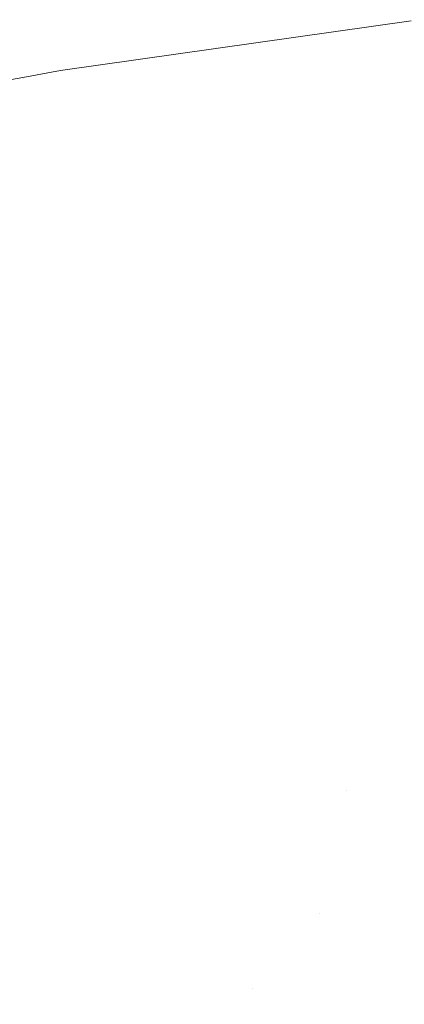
# Model space of a CAD drawing. Header units: centimetres. Extents: x -62 to 63, y 4 to 6.
# Tile 116 of 256: x -61.9367 to -61.9234, y 5.9613 to 5.9954. Entities that reach past the tile are written whole.
import ezdxf

# ---------------------------------------------------------------- set-up
doc = ezdxf.new("R2010")
doc.units = ezdxf.units.CM
doc.header["$LTSCALE"] = 2.54
doc.layers.add('Lucido design-1', color=7, linetype='Continuous')

# ---------------------------------------------------------------- blocks, each defined once
blk = doc.blocks.new('Gruppo-4-1')
at = {"color": 7, "linetype": 'Continuous', "lineweight": 9}
for points, invisible_edges in [([(-61.929906, 5.994427, -2276.319046), (-61.923131, 5.995399, -2276.319046), (-61.923153, 5.995356, -2276.32217), (-61.935307, 5.993634, -2276.32217)], 11), ([(-61.935307, 5.993634, -2276.92217), (-61.923153, 5.995356, -2276.92217), (-61.923131, 5.995399, -2276.925294), (-61.929906, 5.994427, -2276.925294)], 14), ([(-61.923153, 5.995356, -2276.92217), (-61.935307, 5.993634, -2276.92217), (-61.935307, 5.993634, -2276.32217), (-61.923153, 5.995356, -2276.32217)], 10), ([(-61.929791, 5.994289, -2276.315926), (-61.923026, 5.99526, -2276.315926), (-61.923131, 5.995399, -2276.319046), (-61.929906, 5.994427, -2276.319046)], 15), ([(-61.929906, 5.994427, -2276.925294), (-61.923131, 5.995399, -2276.925294), (-61.923026, 5.99526, -2276.928414), (-61.929791, 5.994289, -2276.928414)], 15), ([(-61.9296, 5.99406, -2276.312816), (-61.922852, 5.995028, -2276.312816), (-61.923026, 5.99526, -2276.315926), (-61.929791, 5.994289, -2276.315926)], 15), ([(-61.929791, 5.994289, -2276.928414), (-61.923026, 5.99526, -2276.928414), (-61.922852, 5.995028, -2276.931524), (-61.9296, 5.99406, -2276.931524)], 15), ([(-61.929334, 5.99374, -2276.309719), (-61.922608, 5.994704, -2276.309719), (-61.922852, 5.995028, -2276.312816), (-61.9296, 5.99406, -2276.312816)], 15), ([(-61.9296, 5.99406, -2276.931524), (-61.922852, 5.995028, -2276.931524), (-61.922608, 5.994704, -2276.934621), (-61.929334, 5.99374, -2276.934621)], 15), ([(-61.928992, 5.99333, -2276.30664), (-61.922296, 5.99429, -2276.30664), (-61.922608, 5.994704, -2276.309719), (-61.929334, 5.99374, -2276.309719)], 15), ([(-61.929334, 5.99374, -2276.934621), (-61.922608, 5.994704, -2276.934621), (-61.922296, 5.99429, -2276.9377), (-61.928992, 5.99333, -2276.9377)], 15), ([(-61.935307, 5.993634, -2276.32217), (-61.936574, 5.993374, -2276.319046), (-61.929906, 5.994427, -2276.319046)], 11), ([(-61.929906, 5.994427, -2276.319046), (-61.936574, 5.993374, -2276.319046), (-61.936449, 5.993238, -2276.315926), (-61.929791, 5.994289, -2276.315926)], 15), ([(-61.929906, 5.994427, -2276.925294), (-61.936574, 5.993374, -2276.925294), (-61.935307, 5.993634, -2276.92217)], 11), ([(-61.929791, 5.994289, -2276.928414), (-61.936449, 5.993238, -2276.928414), (-61.936574, 5.993374, -2276.925294), (-61.929906, 5.994427, -2276.925294)], 15), ([(-61.929791, 5.994289, -2276.315926), (-61.936449, 5.993238, -2276.315926), (-61.936242, 5.993011, -2276.312816), (-61.9296, 5.99406, -2276.312816)], 15), ([(-61.9296, 5.99406, -2276.931524), (-61.936242, 5.993011, -2276.931524), (-61.936449, 5.993238, -2276.928414), (-61.929791, 5.994289, -2276.928414)], 15), ([(-61.928577, 5.992831, -2276.303583), (-61.921916, 5.993786, -2276.303583), (-61.922296, 5.99429, -2276.30664), (-61.928992, 5.99333, -2276.30664)], 15), ([(-61.928992, 5.99333, -2276.9377), (-61.922296, 5.99429, -2276.9377), (-61.921916, 5.993786, -2276.940757), (-61.928577, 5.992831, -2276.940757)], 15), ([(-61.9296, 5.99406, -2276.312816), (-61.936242, 5.993011, -2276.312816), (-61.935953, 5.992694, -2276.309719), (-61.929334, 5.99374, -2276.309719)], 15), ([(-61.929334, 5.99374, -2276.934621), (-61.935953, 5.992694, -2276.934621), (-61.936242, 5.993011, -2276.931524), (-61.9296, 5.99406, -2276.931524)], 15), ([(-61.935307, 5.993634, -2276.32217), (-61.936611, 5.993396, -2276.32217), (-61.936574, 5.993374, -2276.319046)], 10), ([(-61.936611, 5.993396, -2276.32217), (-61.935307, 5.993634, -2276.32217), (-61.935307, 5.993634, -2276.92217), (-61.936611, 5.993396, -2276.92217)], 10), ([(-61.936574, 5.993374, -2276.925294), (-61.936611, 5.993396, -2276.92217), (-61.935307, 5.993634, -2276.92217)], 9), ([(-61.929334, 5.99374, -2276.309719), (-61.935953, 5.992694, -2276.309719), (-61.935582, 5.992289, -2276.30664), (-61.928992, 5.99333, -2276.30664)], 15), ([(-61.928992, 5.99333, -2276.9377), (-61.935582, 5.992289, -2276.9377), (-61.935953, 5.992694, -2276.934621), (-61.929334, 5.99374, -2276.934621)], 15), ([(-61.928089, 5.992245, -2276.300554), (-61.921471, 5.993194, -2276.300554), (-61.921916, 5.993786, -2276.303583), (-61.928577, 5.992831, -2276.303583)], 15), ([(-61.928577, 5.992831, -2276.940757), (-61.921916, 5.993786, -2276.940757), (-61.921471, 5.993194, -2276.943786), (-61.928089, 5.992245, -2276.943786)], 15), ([(-61.936611, 5.993396, -2276.32217), (-61.943156, 5.992201, -2276.32217), (-61.943127, 5.992242, -2276.319046)], 10), ([(-61.943156, 5.992201, -2276.32217), (-61.936611, 5.993396, -2276.32217), (-61.936611, 5.993396, -2276.92217), (-61.943156, 5.992201, -2276.92217)], 10), ([(-61.943127, 5.992242, -2276.925294), (-61.943156, 5.992201, -2276.92217), (-61.936611, 5.993396, -2276.92217)], 9), ([(-61.943127, 5.992242, -2276.319046), (-61.936574, 5.993374, -2276.319046), (-61.936611, 5.993396, -2276.32217)], 11), ([(-61.936611, 5.993396, -2276.92217), (-61.936574, 5.993374, -2276.925294), (-61.943127, 5.992242, -2276.925294)], 11), ([(-61.942993, 5.992107, -2276.315926), (-61.936449, 5.993238, -2276.315926), (-61.936574, 5.993374, -2276.319046), (-61.943127, 5.992242, -2276.319046)], 15), ([(-61.943127, 5.992242, -2276.925294), (-61.936574, 5.993374, -2276.925294), (-61.936449, 5.993238, -2276.928414), (-61.942993, 5.992107, -2276.928414)], 15), ([(-61.94277, 5.991883, -2276.312816), (-61.936242, 5.993011, -2276.312816), (-61.936449, 5.993238, -2276.315926), (-61.942993, 5.992107, -2276.315926)], 15), ([(-61.942993, 5.992107, -2276.928414), (-61.936449, 5.993238, -2276.928414), (-61.936242, 5.993011, -2276.931524), (-61.94277, 5.991883, -2276.931524)], 15), ([(-61.928992, 5.99333, -2276.30664), (-61.935582, 5.992289, -2276.30664), (-61.935132, 5.991795, -2276.303583), (-61.928577, 5.992831, -2276.303583)], 15), ([(-61.928577, 5.992831, -2276.940757), (-61.935132, 5.991795, -2276.940757), (-61.935582, 5.992289, -2276.9377), (-61.928992, 5.99333, -2276.9377)], 15), ([(-61.942458, 5.99157, -2276.309719), (-61.935953, 5.992694, -2276.309719), (-61.936242, 5.993011, -2276.312816), (-61.94277, 5.991883, -2276.312816)], 15), ([(-61.94277, 5.991883, -2276.931524), (-61.936242, 5.993011, -2276.931524), (-61.935953, 5.992694, -2276.934621), (-61.942458, 5.99157, -2276.934621)], 15), ([(-61.927529, 5.991573, -2276.297555), (-61.920959, 5.992515, -2276.297555), (-61.921471, 5.993194, -2276.300554), (-61.928089, 5.992245, -2276.300554)], 15), ([(-61.928089, 5.992245, -2276.943786), (-61.921471, 5.993194, -2276.943786), (-61.920959, 5.992515, -2276.946785), (-61.927529, 5.991573, -2276.946785)], 15), ([(-61.942059, 5.99117, -2276.30664), (-61.935582, 5.992289, -2276.30664), (-61.935953, 5.992694, -2276.309719), (-61.942458, 5.99157, -2276.309719)], 15), ([(-61.942458, 5.99157, -2276.934621), (-61.935953, 5.992694, -2276.934621), (-61.935582, 5.992289, -2276.9377), (-61.942059, 5.99117, -2276.9377)], 15), ([(-61.928577, 5.992831, -2276.303583), (-61.935132, 5.991795, -2276.303583), (-61.934602, 5.991216, -2276.300554), (-61.928089, 5.992245, -2276.300554)], 15), ([(-61.928089, 5.992245, -2276.943786), (-61.934602, 5.991216, -2276.943786), (-61.935132, 5.991795, -2276.940757), (-61.928577, 5.992831, -2276.940757)], 15), ([(-61.941574, 5.990683, -2276.303583), (-61.935132, 5.991795, -2276.303583), (-61.935582, 5.992289, -2276.30664), (-61.942059, 5.99117, -2276.30664)], 15), ([(-61.942059, 5.99117, -2276.9377), (-61.935582, 5.992289, -2276.9377), (-61.935132, 5.991795, -2276.940757), (-61.941574, 5.990683, -2276.940757)], 15), ([(-61.928089, 5.992245, -2276.300554), (-61.934602, 5.991216, -2276.300554), (-61.933995, 5.990552, -2276.297555), (-61.927529, 5.991573, -2276.297555)], 15), ([(-61.927529, 5.991573, -2276.946785), (-61.933995, 5.990552, -2276.946785), (-61.934602, 5.991216, -2276.943786), (-61.928089, 5.992245, -2276.943786)], 15), ([(-61.9269, 5.990818, -2276.29459), (-61.920385, 5.991752, -2276.29459), (-61.920959, 5.992515, -2276.297555), (-61.927529, 5.991573, -2276.297555)], 15), ([(-61.927529, 5.991573, -2276.946785), (-61.920959, 5.992515, -2276.946785), (-61.920385, 5.991752, -2276.94975), (-61.9269, 5.990818, -2276.94975)], 15), ([(-61.941003, 5.99011, -2276.300554), (-61.934602, 5.991216, -2276.300554), (-61.935132, 5.991795, -2276.303583), (-61.941574, 5.990683, -2276.303583)], 15), ([(-61.941574, 5.990683, -2276.940757), (-61.935132, 5.991795, -2276.940757), (-61.934602, 5.991216, -2276.943786), (-61.941003, 5.99011, -2276.943786)], 15), ([(-61.927529, 5.991573, -2276.297555), (-61.933995, 5.990552, -2276.297555), (-61.933313, 5.989805, -2276.29459), (-61.9269, 5.990818, -2276.29459)], 15), ([(-61.9269, 5.990818, -2276.94975), (-61.933313, 5.989805, -2276.94975), (-61.933995, 5.990552, -2276.946785), (-61.927529, 5.991573, -2276.946785)], 15), ([(-61.926203, 5.98998, -2276.291665), (-61.919748, 5.990906, -2276.291665), (-61.920385, 5.991752, -2276.29459), (-61.9269, 5.990818, -2276.29459)], 15), ([(-61.9269, 5.990818, -2276.94975), (-61.920385, 5.991752, -2276.94975), (-61.919748, 5.990906, -2276.952675), (-61.926203, 5.98998, -2276.952675)], 15), ([(-61.94035, 5.989454, -2276.297555), (-61.933995, 5.990552, -2276.297555), (-61.934602, 5.991216, -2276.300554), (-61.941003, 5.99011, -2276.300554)], 15), ([(-61.941003, 5.99011, -2276.943786), (-61.934602, 5.991216, -2276.943786), (-61.933995, 5.990552, -2276.946785), (-61.94035, 5.989454, -2276.946785)], 15), ([(-61.92544, 5.989064, -2276.288781), (-61.919051, 5.98998, -2276.288781), (-61.919748, 5.990906, -2276.291665), (-61.926203, 5.98998, -2276.291665)], 15), ([(-61.926203, 5.98998, -2276.952675), (-61.919748, 5.990906, -2276.952675), (-61.919051, 5.98998, -2276.955559), (-61.92544, 5.989064, -2276.955559)], 15), ([(-61.939615, 5.988716, -2276.29459), (-61.933313, 5.989805, -2276.29459), (-61.933995, 5.990552, -2276.297555), (-61.94035, 5.989454, -2276.297555)], 15), ([(-61.94035, 5.989454, -2276.946785), (-61.933995, 5.990552, -2276.946785), (-61.933313, 5.989805, -2276.94975), (-61.939615, 5.988716, -2276.94975)], 15), ([(-61.9269, 5.990818, -2276.29459), (-61.933313, 5.989805, -2276.29459), (-61.932556, 5.988977, -2276.291665), (-61.926203, 5.98998, -2276.291665)], 15), ([(-61.926203, 5.98998, -2276.952675), (-61.932556, 5.988977, -2276.952675), (-61.933313, 5.989805, -2276.94975), (-61.9269, 5.990818, -2276.94975)], 15), ([(-61.926203, 5.98998, -2276.291665), (-61.932556, 5.988977, -2276.291665), (-61.931728, 5.988071, -2276.288781), (-61.92544, 5.989064, -2276.288781)], 15), ([(-61.92544, 5.989064, -2276.955559), (-61.931728, 5.988071, -2276.955559), (-61.932556, 5.988977, -2276.952675), (-61.926203, 5.98998, -2276.952675)], 15), ([(-61.924613, 5.988071, -2276.285944), (-61.918295, 5.988977, -2276.285944), (-61.919051, 5.98998, -2276.288781), (-61.92544, 5.989064, -2276.288781)], 15), ([(-61.92544, 5.989064, -2276.955559), (-61.919051, 5.98998, -2276.955559), (-61.918295, 5.988977, -2276.958396), (-61.924613, 5.988071, -2276.958396)], 15), ([(-61.9388, 5.987898, -2276.291665), (-61.932556, 5.988977, -2276.291665), (-61.933313, 5.989805, -2276.29459), (-61.939615, 5.988716, -2276.29459)], 15), ([(-61.939615, 5.988716, -2276.94975), (-61.933313, 5.989805, -2276.94975), (-61.932556, 5.988977, -2276.952675), (-61.9388, 5.987898, -2276.952675)], 15), ([(-61.937908, 5.987003, -2276.288781), (-61.931728, 5.988071, -2276.288781), (-61.932556, 5.988977, -2276.291665), (-61.9388, 5.987898, -2276.291665)], 15), ([(-61.9388, 5.987898, -2276.952675), (-61.932556, 5.988977, -2276.952675), (-61.931728, 5.988071, -2276.955559), (-61.937908, 5.987003, -2276.955559)], 15), ([(-61.92544, 5.989064, -2276.288781), (-61.931728, 5.988071, -2276.288781), (-61.930831, 5.987088, -2276.285944), (-61.924613, 5.988071, -2276.285944)], 15), ([(-61.924613, 5.988071, -2276.958396), (-61.930831, 5.987088, -2276.958396), (-61.931728, 5.988071, -2276.955559), (-61.92544, 5.989064, -2276.955559)], 15), ([(-61.923724, 5.987003, -2276.283155), (-61.917483, 5.987898, -2276.283155), (-61.918295, 5.988977, -2276.285944), (-61.924613, 5.988071, -2276.285944)], 15), ([(-61.924613, 5.988071, -2276.958396), (-61.918295, 5.988977, -2276.958396), (-61.917483, 5.987898, -2276.961185), (-61.923724, 5.987003, -2276.961185)], 15), ([(-61.936942, 5.986033, -2276.285944), (-61.930831, 5.987088, -2276.285944), (-61.931728, 5.988071, -2276.288781), (-61.937908, 5.987003, -2276.288781)], 15), ([(-61.937908, 5.987003, -2276.955559), (-61.931728, 5.988071, -2276.955559), (-61.930831, 5.987088, -2276.958396), (-61.936942, 5.986033, -2276.958396)], 15), ([(-61.924613, 5.988071, -2276.285944), (-61.930831, 5.987088, -2276.285944), (-61.929867, 5.986033, -2276.283155), (-61.923724, 5.987003, -2276.283155)], 15), ([(-61.923724, 5.987003, -2276.961185), (-61.929867, 5.986033, -2276.961185), (-61.930831, 5.987088, -2276.958396), (-61.924613, 5.988071, -2276.958396)], 15), ([(-61.922776, 5.985864, -2276.280418), (-61.916616, 5.986748, -2276.280418), (-61.917483, 5.987898, -2276.283155), (-61.923724, 5.987003, -2276.283155)], 15), ([(-61.923724, 5.987003, -2276.961185), (-61.917483, 5.987898, -2276.961185), (-61.916616, 5.986748, -2276.963922), (-61.922776, 5.985864, -2276.963922)], 15), ([(-61.935903, 5.98499, -2276.283155), (-61.929867, 5.986033, -2276.283155), (-61.930831, 5.987088, -2276.285944), (-61.936942, 5.986033, -2276.285944)], 15), ([(-61.936942, 5.986033, -2276.958396), (-61.930831, 5.987088, -2276.958396), (-61.929867, 5.986033, -2276.961185), (-61.935903, 5.98499, -2276.961185)], 15), ([(-61.923724, 5.987003, -2276.283155), (-61.929867, 5.986033, -2276.283155), (-61.928837, 5.984907, -2276.280418), (-61.922776, 5.985864, -2276.280418)], 15), ([(-61.922776, 5.985864, -2276.963922), (-61.928837, 5.984907, -2276.963922), (-61.929867, 5.986033, -2276.961185), (-61.923724, 5.987003, -2276.961185)], 15), ([(-61.936942, 5.986033, -2276.285944), (-61.942939, 5.984907, -2276.285944), (-61.941827, 5.983878, -2276.283155), (-61.935903, 5.98499, -2276.283155)], 15), ([(-61.935903, 5.98499, -2276.961185), (-61.941827, 5.983878, -2276.961185), (-61.942939, 5.984907, -2276.958396), (-61.936942, 5.986033, -2276.958396)], 15), ([(-61.934795, 5.983878, -2276.280418), (-61.928837, 5.984907, -2276.280418), (-61.929867, 5.986033, -2276.283155), (-61.935903, 5.98499, -2276.283155)], 15), ([(-61.935903, 5.98499, -2276.961185), (-61.929867, 5.986033, -2276.961185), (-61.928837, 5.984907, -2276.963922), (-61.934795, 5.983878, -2276.963922)], 15), ([(-61.922776, 5.985864, -2276.280418), (-61.928837, 5.984907, -2276.280418), (-61.927747, 5.983713, -2276.277736), (-61.92177, 5.984657, -2276.277736)], 15), ([(-61.92177, 5.984657, -2276.966604), (-61.927747, 5.983713, -2276.966604), (-61.928837, 5.984907, -2276.963922), (-61.922776, 5.985864, -2276.963922)], 15), ([(-61.935903, 5.98499, -2276.283155), (-61.941827, 5.983878, -2276.283155), (-61.940641, 5.98278, -2276.280418), (-61.934795, 5.983878, -2276.280418)], 15), ([(-61.934795, 5.983878, -2276.963922), (-61.940641, 5.98278, -2276.963922), (-61.941827, 5.983878, -2276.961185), (-61.935903, 5.98499, -2276.961185)], 15), ([(-61.93362, 5.982698, -2276.277736), (-61.927747, 5.983713, -2276.277736), (-61.928837, 5.984907, -2276.280418), (-61.934795, 5.983878, -2276.280418)], 15), ([(-61.934795, 5.983878, -2276.963922), (-61.928837, 5.984907, -2276.963922), (-61.927747, 5.983713, -2276.966604), (-61.93362, 5.982698, -2276.966604)], 15), ([(-61.92177, 5.984657, -2276.277736), (-61.927747, 5.983713, -2276.277736), (-61.926596, 5.982454, -2276.275111), (-61.92071, 5.983384, -2276.275111)], 15), ([(-61.92071, 5.983384, -2276.969229), (-61.926596, 5.982454, -2276.969229), (-61.927747, 5.983713, -2276.966604), (-61.92177, 5.984657, -2276.966604)], 15), ([(-61.934795, 5.983878, -2276.280418), (-61.940641, 5.98278, -2276.280418), (-61.939384, 5.981616, -2276.277736), (-61.93362, 5.982698, -2276.277736)], 15), ([(-61.93362, 5.982698, -2276.966604), (-61.939384, 5.981616, -2276.966604), (-61.940641, 5.98278, -2276.963922), (-61.934795, 5.983878, -2276.963922)], 15), ([(-61.932381, 5.981455, -2276.275111), (-61.926596, 5.982454, -2276.275111), (-61.927747, 5.983713, -2276.277736), (-61.93362, 5.982698, -2276.277736)], 15), ([(-61.93362, 5.982698, -2276.966604), (-61.927747, 5.983713, -2276.966604), (-61.926596, 5.982454, -2276.969229), (-61.932381, 5.981455, -2276.969229)], 15), ([(-61.92071, 5.983384, -2276.275111), (-61.926596, 5.982454, -2276.275111), (-61.92539, 5.981134, -2276.272546), (-61.919598, 5.982048, -2276.272546)], 15), ([(-61.919598, 5.982048, -2276.971794), (-61.92539, 5.981134, -2276.971794), (-61.926596, 5.982454, -2276.969229), (-61.92071, 5.983384, -2276.969229)], 15), ([(-61.93362, 5.982698, -2276.277736), (-61.939384, 5.981616, -2276.277736), (-61.938058, 5.980389, -2276.275111), (-61.932381, 5.981455, -2276.275111)], 15), ([(-61.932381, 5.981455, -2276.969229), (-61.938058, 5.980389, -2276.969229), (-61.939384, 5.981616, -2276.966604), (-61.93362, 5.982698, -2276.966604)], 15), ([(-61.931082, 5.98015, -2276.272546), (-61.92539, 5.981134, -2276.272546), (-61.926596, 5.982454, -2276.275111), (-61.932381, 5.981455, -2276.275111)], 15), ([(-61.932381, 5.981455, -2276.969229), (-61.926596, 5.982454, -2276.969229), (-61.92539, 5.981134, -2276.971794), (-61.931082, 5.98015, -2276.971794)], 15), ([(-61.919598, 5.982048, -2276.272546), (-61.92539, 5.981134, -2276.272546), (-61.92413, 5.979755, -2276.270043), (-61.918437, 5.980654, -2276.270043)], 15), ([(-61.918437, 5.980654, -2276.974297), (-61.92413, 5.979755, -2276.974297), (-61.92539, 5.981134, -2276.971794), (-61.919598, 5.982048, -2276.971794)], 15), ([(-61.932381, 5.981455, -2276.275111), (-61.938058, 5.980389, -2276.275111), (-61.936668, 5.979101, -2276.272546), (-61.931082, 5.98015, -2276.272546)], 15), ([(-61.931082, 5.98015, -2276.971794), (-61.936668, 5.979101, -2276.971794), (-61.938058, 5.980389, -2276.969229), (-61.932381, 5.981455, -2276.969229)], 15), ([(-61.929725, 5.978788, -2276.270043), (-61.92413, 5.979755, -2276.270043), (-61.92539, 5.981134, -2276.272546), (-61.931082, 5.98015, -2276.272546)], 15), ([(-61.931082, 5.98015, -2276.971794), (-61.92539, 5.981134, -2276.971794), (-61.92413, 5.979755, -2276.974297), (-61.929725, 5.978788, -2276.974297)], 15), ([(-61.918437, 5.980654, -2276.270043), (-61.92413, 5.979755, -2276.270043), (-61.92282, 5.978321, -2276.267604), (-61.917229, 5.979204, -2276.267604)], 15), ([(-61.917229, 5.979204, -2276.976736), (-61.92282, 5.978321, -2276.976736), (-61.92413, 5.979755, -2276.974297), (-61.918437, 5.980654, -2276.974297)], 15), ([(-61.942142, 5.977989, -2276.272546), (-61.936668, 5.979101, -2276.272546), (-61.938058, 5.980389, -2276.275111), (-61.943622, 5.979258, -2276.275111)], 15), ([(-61.943622, 5.979258, -2276.969229), (-61.938058, 5.980389, -2276.969229), (-61.936668, 5.979101, -2276.971794), (-61.942142, 5.977989, -2276.971794)], 15), ([(-61.931082, 5.98015, -2276.272546), (-61.936668, 5.979101, -2276.272546), (-61.935216, 5.977757, -2276.270043), (-61.929725, 5.978788, -2276.270043)], 15), ([(-61.929725, 5.978788, -2276.974297), (-61.935216, 5.977757, -2276.974297), (-61.936668, 5.979101, -2276.971794), (-61.931082, 5.98015, -2276.971794)], 15), ([(-61.928314, 5.977372, -2276.267604), (-61.92282, 5.978321, -2276.267604), (-61.92413, 5.979755, -2276.270043), (-61.929725, 5.978788, -2276.270043)], 15), ([(-61.929725, 5.978788, -2276.974297), (-61.92413, 5.979755, -2276.974297), (-61.92282, 5.978321, -2276.976736), (-61.928314, 5.977372, -2276.976736)], 15), ([(-61.940597, 5.976664, -2276.270043), (-61.935216, 5.977757, -2276.270043), (-61.936668, 5.979101, -2276.272546), (-61.942142, 5.977989, -2276.272546)], 15), ([(-61.942142, 5.977989, -2276.971794), (-61.936668, 5.979101, -2276.971794), (-61.935216, 5.977757, -2276.974297), (-61.940597, 5.976664, -2276.974297)], 15), ([(-61.929725, 5.978788, -2276.270043), (-61.935216, 5.977757, -2276.270043), (-61.933706, 5.976359, -2276.267604), (-61.928314, 5.977372, -2276.267604)], 15), ([(-61.928314, 5.977372, -2276.976736), (-61.933706, 5.976359, -2276.976736), (-61.935216, 5.977757, -2276.974297), (-61.929725, 5.978788, -2276.974297)], 15), ([(-61.926852, 5.975904, -2276.26523), (-61.921462, 5.976835, -2276.26523), (-61.92282, 5.978321, -2276.267604), (-61.928314, 5.977372, -2276.267604)], 15), ([(-61.928314, 5.977372, -2276.976736), (-61.92282, 5.978321, -2276.976736), (-61.921462, 5.976835, -2276.979109), (-61.926852, 5.975904, -2276.979109)], 15), ([(-61.938989, 5.975286, -2276.267604), (-61.933706, 5.976359, -2276.267604), (-61.935216, 5.977757, -2276.270043), (-61.940597, 5.976664, -2276.270043)], 15), ([(-61.940597, 5.976664, -2276.974297), (-61.935216, 5.977757, -2276.974297), (-61.933706, 5.976359, -2276.976736), (-61.938989, 5.975286, -2276.976736)], 15), ([(-61.928314, 5.977372, -2276.267604), (-61.933706, 5.976359, -2276.267604), (-61.932141, 5.97491, -2276.26523), (-61.926852, 5.975904, -2276.26523)], 15), ([(-61.926852, 5.975904, -2276.979109), (-61.932141, 5.97491, -2276.979109), (-61.933706, 5.976359, -2276.976736), (-61.928314, 5.977372, -2276.976736)], 15), ([(-61.925341, 5.974388, -2276.262924), (-61.92006, 5.9753, -2276.262924), (-61.921462, 5.976835, -2276.26523), (-61.926852, 5.975904, -2276.26523)], 15), ([(-61.926852, 5.975904, -2276.979109), (-61.921462, 5.976835, -2276.979109), (-61.92006, 5.9753, -2276.981416), (-61.925341, 5.974388, -2276.981416)], 15), ([(-61.937324, 5.973857, -2276.26523), (-61.932141, 5.97491, -2276.26523), (-61.933706, 5.976359, -2276.267604), (-61.938989, 5.975286, -2276.267604)], 15), ([(-61.938989, 5.975286, -2276.976736), (-61.933706, 5.976359, -2276.976736), (-61.932141, 5.97491, -2276.979109), (-61.937324, 5.973857, -2276.979109)], 15), ([(-61.926852, 5.975904, -2276.26523), (-61.932141, 5.97491, -2276.26523), (-61.930525, 5.973414, -2276.262924), (-61.925341, 5.974388, -2276.262924)], 15), ([(-61.925341, 5.974388, -2276.981416), (-61.930525, 5.973414, -2276.981416), (-61.932141, 5.97491, -2276.979109), (-61.926852, 5.975904, -2276.979109)], 15), ([(-61.923787, 5.972827, -2276.260685), (-61.918616, 5.97372, -2276.260685), (-61.92006, 5.9753, -2276.262924), (-61.925341, 5.974388, -2276.262924)], 15), ([(-61.925341, 5.974388, -2276.981416), (-61.92006, 5.9753, -2276.981416), (-61.918616, 5.97372, -2276.983655), (-61.923787, 5.972827, -2276.983655)], 15), ([(-61.935604, 5.972382, -2276.262924), (-61.930525, 5.973414, -2276.262924), (-61.932141, 5.97491, -2276.26523), (-61.937324, 5.973857, -2276.26523)], 15), ([(-61.937324, 5.973857, -2276.979109), (-61.932141, 5.97491, -2276.979109), (-61.930525, 5.973414, -2276.981416), (-61.935604, 5.972382, -2276.981416)], 15), ([(-61.925341, 5.974388, -2276.262924), (-61.930525, 5.973414, -2276.262924), (-61.928861, 5.971874, -2276.260685), (-61.923787, 5.972827, -2276.260685)], 15), ([(-61.923787, 5.972827, -2276.983655), (-61.928861, 5.971874, -2276.983655), (-61.930525, 5.973414, -2276.981416), (-61.925341, 5.974388, -2276.981416)], 15), ([(-61.937324, 5.973857, -2276.26523), (-61.942396, 5.972747, -2276.26523), (-61.940575, 5.971294, -2276.262924), (-61.935604, 5.972382, -2276.262924)], 15), ([(-61.935604, 5.972382, -2276.981416), (-61.940575, 5.971294, -2276.981416), (-61.942396, 5.972747, -2276.979109), (-61.937324, 5.973857, -2276.979109)], 15), ([(-61.92219, 5.971224, -2276.258516), (-61.917134, 5.972098, -2276.258516), (-61.918616, 5.97372, -2276.260685), (-61.923787, 5.972827, -2276.260685)], 15), ([(-61.923787, 5.972827, -2276.983655), (-61.918616, 5.97372, -2276.983655), (-61.917134, 5.972098, -2276.985824), (-61.92219, 5.971224, -2276.985824)], 15), ([(-61.933833, 5.970863, -2276.260685), (-61.928861, 5.971874, -2276.260685), (-61.930525, 5.973414, -2276.262924), (-61.935604, 5.972382, -2276.262924)], 15), ([(-61.935604, 5.972382, -2276.981416), (-61.930525, 5.973414, -2276.981416), (-61.928861, 5.971874, -2276.983655), (-61.933833, 5.970863, -2276.983655)], 15), ([(-61.923787, 5.972827, -2276.260685), (-61.928861, 5.971874, -2276.260685), (-61.927153, 5.970292, -2276.258516), (-61.92219, 5.971224, -2276.258516)], 15), ([(-61.92219, 5.971224, -2276.985824), (-61.927153, 5.970292, -2276.985824), (-61.928861, 5.971874, -2276.983655), (-61.923787, 5.972827, -2276.983655)], 15), ([(-61.935604, 5.972382, -2276.262924), (-61.940575, 5.971294, -2276.262924), (-61.938699, 5.969798, -2276.260685), (-61.933833, 5.970863, -2276.260685)], 15), ([(-61.933833, 5.970863, -2276.983655), (-61.938699, 5.969798, -2276.983655), (-61.940575, 5.971294, -2276.981416), (-61.935604, 5.972382, -2276.981416)], 15), ([(-61.932015, 5.969304, -2276.258516), (-61.927153, 5.970292, -2276.258516), (-61.928861, 5.971874, -2276.260685), (-61.933833, 5.970863, -2276.260685)], 15), ([(-61.933833, 5.970863, -2276.983655), (-61.928861, 5.971874, -2276.983655), (-61.927153, 5.970292, -2276.985824), (-61.932015, 5.969304, -2276.985824)], 15), ([(-61.92219, 5.971224, -2276.258516), (-61.927153, 5.970292, -2276.258516), (-61.925404, 5.968673, -2276.256417)], 11), ([(-61.925404, 5.968673, -2276.987923), (-61.927153, 5.970292, -2276.985824), (-61.92219, 5.971224, -2276.985824)], 11), ([(-61.92219, 5.971224, -2276.258516), (-61.925404, 5.968673, -2276.256417), (-61.915617, 5.970437, -2276.256417)], 11), ([(-61.915617, 5.970437, -2276.987923), (-61.925404, 5.968673, -2276.987923), (-61.92219, 5.971224, -2276.985824)], 11), ([(-61.933833, 5.970863, -2276.260685), (-61.938699, 5.969798, -2276.260685), (-61.936774, 5.968263, -2276.258516), (-61.932015, 5.969304, -2276.258516)], 15), ([(-61.932015, 5.969304, -2276.985824), (-61.936774, 5.968263, -2276.985824), (-61.938699, 5.969798, -2276.983655), (-61.933833, 5.970863, -2276.983655)], 15), ([(-61.914067, 5.968741, -2276.254388), (-61.915617, 5.970437, -2276.256417), (-61.925404, 5.968673, -2276.256417), (-61.923617, 5.96702, -2276.254388)], 15), ([(-61.923617, 5.96702, -2276.989952), (-61.925404, 5.968673, -2276.987923), (-61.915617, 5.970437, -2276.987923), (-61.914067, 5.968741, -2276.989952)], 15), ([(-61.930154, 5.967708, -2276.256417), (-61.925404, 5.968673, -2276.256417), (-61.927153, 5.970292, -2276.258516), (-61.932015, 5.969304, -2276.258516)], 15), ([(-61.932015, 5.969304, -2276.985824), (-61.927153, 5.970292, -2276.985824), (-61.925404, 5.968673, -2276.987923), (-61.930154, 5.967708, -2276.987923)], 15), ([(-61.932015, 5.969304, -2276.258516), (-61.936774, 5.968263, -2276.258516), (-61.934803, 5.966691, -2276.256417), (-61.930154, 5.967708, -2276.256417)], 15), ([(-61.930154, 5.967708, -2276.987923), (-61.934803, 5.966691, -2276.987923), (-61.936774, 5.968263, -2276.985824), (-61.932015, 5.969304, -2276.985824)], 15), ([(-61.928253, 5.966078, -2276.254388), (-61.923617, 5.96702, -2276.254388), (-61.925404, 5.968673, -2276.256417), (-61.930154, 5.967708, -2276.256417)], 15), ([(-61.930154, 5.967708, -2276.987923), (-61.925404, 5.968673, -2276.987923), (-61.923617, 5.96702, -2276.989952), (-61.928253, 5.966078, -2276.989952)], 15), ([(-61.923617, 5.96702, -2276.254388), (-61.921797, 5.965334, -2276.25243), (-61.912487, 5.967012, -2276.25243), (-61.914067, 5.968741, -2276.254388)], 15), ([(-61.914067, 5.968741, -2276.989952), (-61.912487, 5.967012, -2276.99191), (-61.921797, 5.965334, -2276.99191), (-61.923617, 5.96702, -2276.989952)], 15), ([(-61.939346, 5.965623, -2276.256417), (-61.934803, 5.966691, -2276.256417), (-61.936774, 5.968263, -2276.258516), (-61.941424, 5.96717, -2276.258516)], 15), ([(-61.941424, 5.96717, -2276.985824), (-61.936774, 5.968263, -2276.985824), (-61.934803, 5.966691, -2276.987923), (-61.939346, 5.965623, -2276.987923)], 15), ([(-61.930154, 5.967708, -2276.256417), (-61.934803, 5.966691, -2276.256417), (-61.932789, 5.965085, -2276.254388), (-61.928253, 5.966078, -2276.254388)], 15), ([(-61.928253, 5.966078, -2276.989952), (-61.932789, 5.965085, -2276.989952), (-61.934803, 5.966691, -2276.987923), (-61.930154, 5.967708, -2276.987923)], 15), ([(-61.926316, 5.964416, -2276.25243), (-61.921797, 5.965334, -2276.25243), (-61.923617, 5.96702, -2276.254388), (-61.928253, 5.966078, -2276.254388)], 15), ([(-61.928253, 5.966078, -2276.989952), (-61.923617, 5.96702, -2276.989952), (-61.921797, 5.965334, -2276.99191), (-61.926316, 5.964416, -2276.99191)], 15), ([(-61.937223, 5.964043, -2276.254388), (-61.932789, 5.965085, -2276.254388), (-61.934803, 5.966691, -2276.256417), (-61.939346, 5.965623, -2276.256417)], 15), ([(-61.939346, 5.965623, -2276.987923), (-61.934803, 5.966691, -2276.987923), (-61.932789, 5.965085, -2276.989952), (-61.937223, 5.964043, -2276.989952)], 15), ([(-61.928253, 5.966078, -2276.254388), (-61.932789, 5.965085, -2276.254388), (-61.930738, 5.963449, -2276.25243), (-61.926316, 5.964416, -2276.25243)], 15), ([(-61.926316, 5.964416, -2276.99191), (-61.930738, 5.963449, -2276.99191), (-61.932789, 5.965085, -2276.989952), (-61.928253, 5.966078, -2276.989952)], 15), ([(-61.919946, 5.963621, -2276.250543), (-61.921797, 5.965334, -2276.25243), (-61.926316, 5.964416, -2276.25243)], 11), ([(-61.926316, 5.964416, -2276.99191), (-61.921797, 5.965334, -2276.99191), (-61.919946, 5.963621, -2276.993797)], 11), ([(-61.935059, 5.962433, -2276.25243), (-61.930738, 5.963449, -2276.25243), (-61.932789, 5.965085, -2276.254388), (-61.937223, 5.964043, -2276.254388)], 15), ([(-61.937223, 5.964043, -2276.989952), (-61.932789, 5.965085, -2276.989952), (-61.930738, 5.963449, -2276.99191), (-61.935059, 5.962433, -2276.99191)], 15), ([(-61.926316, 5.964416, -2276.25243), (-61.930738, 5.963449, -2276.25243), (-61.928652, 5.961785, -2276.250543)], 11), ([(-61.928652, 5.961785, -2276.993797), (-61.930738, 5.963449, -2276.99191), (-61.926316, 5.964416, -2276.99191)], 11), ([(-61.926316, 5.964416, -2276.25243), (-61.928652, 5.961785, -2276.250543), (-61.919946, 5.963621, -2276.250543)], 11), ([(-61.919946, 5.963621, -2276.993797), (-61.928652, 5.961785, -2276.993797), (-61.926316, 5.964416, -2276.99191)], 11), ([(-61.937223, 5.964043, -2276.254388), (-61.941549, 5.962956, -2276.254388), (-61.939276, 5.961373, -2276.25243), (-61.935059, 5.962433, -2276.25243)], 15), ([(-61.935059, 5.962433, -2276.99191), (-61.939276, 5.961373, -2276.99191), (-61.941549, 5.962956, -2276.989952), (-61.937223, 5.964043, -2276.989952)], 15), ([(-61.928652, 5.961785, -2276.250543), (-61.926535, 5.960096, -2276.248727), (-61.918068, 5.961882, -2276.248727), (-61.919946, 5.963621, -2276.250543)], 15), ([(-61.919946, 5.963621, -2276.993797), (-61.918068, 5.961882, -2276.995613), (-61.926535, 5.960096, -2276.995613), (-61.928652, 5.961785, -2276.993797)], 15), ([(-61.932859, 5.960796, -2276.250543), (-61.928652, 5.961785, -2276.250543), (-61.930738, 5.963449, -2276.25243), (-61.935059, 5.962433, -2276.25243)], 15), ([(-61.935059, 5.962433, -2276.99191), (-61.930738, 5.963449, -2276.99191), (-61.928652, 5.961785, -2276.993797), (-61.932859, 5.960796, -2276.993797)], 15), ([(-61.935059, 5.962433, -2276.25243), (-61.939276, 5.961373, -2276.25243), (-61.936966, 5.959764, -2276.250543), (-61.932859, 5.960796, -2276.250543)], 15), ([(-61.932859, 5.960796, -2276.993797), (-61.936966, 5.959764, -2276.993797), (-61.939276, 5.961373, -2276.99191), (-61.935059, 5.962433, -2276.99191)], 15), ([(-61.916166, 5.960121, -2276.246983), (-61.918068, 5.961882, -2276.248727), (-61.926535, 5.960096, -2276.248727), (-61.924391, 5.958386, -2276.246983)], 15), ([(-61.924391, 5.958386, -2276.997357), (-61.926535, 5.960096, -2276.995613), (-61.918068, 5.961882, -2276.995613), (-61.916166, 5.960121, -2276.997357)], 15), ([(-61.930627, 5.959135, -2276.248727), (-61.926535, 5.960096, -2276.248727), (-61.928652, 5.961785, -2276.250543), (-61.932859, 5.960796, -2276.250543)], 15), ([(-61.932859, 5.960796, -2276.993797), (-61.928652, 5.961785, -2276.993797), (-61.926535, 5.960096, -2276.995613), (-61.930627, 5.959135, -2276.995613)], 15)]:
    blk.add_3dface(points, dxfattribs=dict(at, invisible_edges=invisible_edges))
blk = doc.blocks.new('Gruppo-5-1')
at = {"color": 7}
blk.add_blockref('Gruppo-4-1', (0, 0), dxfattribs=at)

msp = doc.modelspace()

# ---------------------------------------------------------------- block references
at = {"layer": 'Lucido design-1', "color": 7}
msp.add_blockref('Gruppo-5-1', (0, 0), dxfattribs=at)

doc.saveas('drawing.dxf')
